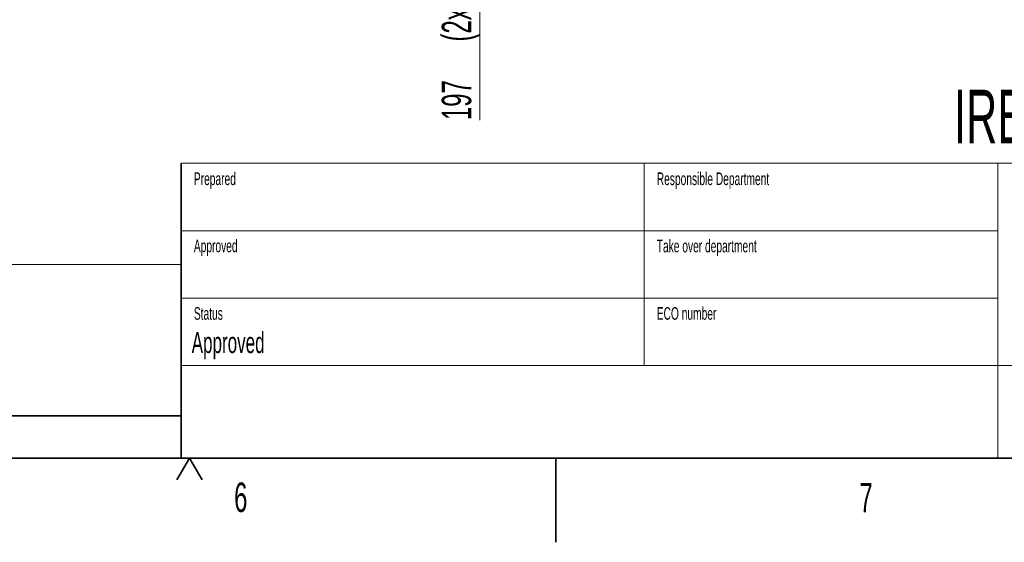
# Model space of a CAD drawing. Header units: millimetres. Extents: x 0 to 12118, y 0 to 8400.
# Tile 73 of 129: x 7676 to 10015, y 0 to 1241. Entities that reach past the tile are written whole.
import ezdxf

# ---------------------------------------------------------------- set-up
doc = ezdxf.new("R2010")
doc.units = ezdxf.units.MM
doc.header["$LTSCALE"] = 20
doc.styles.add('SLDTEXTSTYLE0', font='TXT', dxfattribs={"width": 0.605})
doc.dimstyles.new('SLDDIMSTYLE2', dxfattribs={"dimtxt": 70, "dimasz": 70, "dimexe": 0, "dimexo": 0.0625, "dimgap": 17.5, "dimtad": 1, "dimdec": 1, "dimrnd": 1e-09, "dimzin": 12, "dimdsep": 46, "dimtxsty": 'SLDTEXTSTYLE0', "dimsah": 1, "dimcen": 0.09, "dimadec": 0, "dimazin": 3, "dimtfac": 1, "dimtofl": 0, "dimtmove": 0, "dimatfit": 3, "dimfxl": 1, "dimfrac": 2, "dimtolj": 1, "dimtzin": 12, "dimarcsym": 0})

# ---------------------------------------------------------------- blocks, each defined once
blk = doc.blocks.new('_D_56')
at = {"color": 7, "linetype": 'Continuous', "lineweight": 0}
for p, q in [((8482.1, 1747), (8799.1, 1747)), ((8769.1, 1747), (8769.1, 1549.5)), ((8174.1, 1549.5), (8799.1, 1549.5)), ((8769.1, 1549.5), (8769.1, 1002.7))]:
    blk.add_line(p, q, dxfattribs=at)
at = {"color": 7, "linetype": 'Continuous', "lineweight": 18}
for points in [[(8769.1, 1747), (8759.1, 1677), (8779.1, 1677)], [(8769.1, 1549.5), (8779.1, 1619.5), (8759.1, 1619.5)]]:
    blk.add_solid(points, dxfattribs=at)
at = {"color": 7, "linetype": 'Continuous', "lineweight": 18, "char_height": 70, "attachment_point": 1, "rotation": 90, "style": 'SLDTEXTSTYLE0'}
for s, insert in [('(2x M8)', (8678.9, 1189.3)), ('197', (8678.9, 1002.7))]:
    blk.add_mtext(s, dxfattribs=dict(at, insert=insert))

msp = doc.modelspace()

# ---------------------------------------------------------------- linework, layer by layer
at = {"color": 7, "linetype": 'Continuous', "lineweight": 18}
for p, q in [((8060, 900), (11720, 900)), ((9160, 900), (9160, 420)), ((10000, 900), (10000, 200)), ((8060, 740), (10000, 740)), ((8060, 660), (5500, 660)), ((8060, 580), (10000, 580)), ((8060, 420), (11720, 420))]:
    msp.add_line(p, q, dxfattribs=at)
at = {"color": 7, "linetype": 'Continuous', "lineweight": 35}
for p, q in [((8060, 900), (8060, 200)), ((5500, 300), (8060, 300)), ((400, 200), (11720, 200)), ((8080, 200), (8050, 148.038476)), ((8080, 200), (8110, 148.038476)), ((8950, 0), (8950, 200))]:
    msp.add_line(p, q, dxfattribs=at)

# ---------------------------------------------------------------- texts
at = {"color": 7, "linetype": 'Continuous', "lineweight": 0, "attachment_point": 1, "style": 'SLDTEXTSTYLE0'}
for s, insert, char_height in [('IRB 6700-200/2.60, 155/2.85', (9895.762019, 1074.781976), 127), ('Prepared', (8090.090318, 878.261203), 30), ('Responsible Department', (9189.625529, 878.248629), 30), ('Approved', (8090.087412, 718.845242), 30), ('Take over department', (9189.604308, 718.561101), 30), ('Status', (8090.10305, 558.4979), 30), ('ECO number', (9189.604308, 558.4979), 30), ('Approved', (8084.937029, 499.366052), 50), ('6', (8185.722687, 141.923722), 70), ('7', (9671.037842, 141.097778), 70)]:
    msp.add_mtext(s, dxfattribs=dict(at, insert=insert, char_height=char_height))

# ---------------------------------------------------------------- dimensions: what is measured, and where the dimension line sits
at = {"color": 7, "linetype": 'Continuous', "lineweight": 18}
dim = msp.add_linear_dim(base=(8769.121174, 1549.467397), p1=(8478.081198, 1746.967397), p2=(8170.127733, 1549.467397), angle=90, text='<> (2x M8)', dimstyle='SLDDIMSTYLE2', dxfattribs=at)
dim.commit()
dim.dimension.update_dxf_attribs({"geometry": '_D_56', "text_midpoint": (8769.121174, 1259.202304), "dimtype": 160})

doc.saveas('drawing.dxf')
